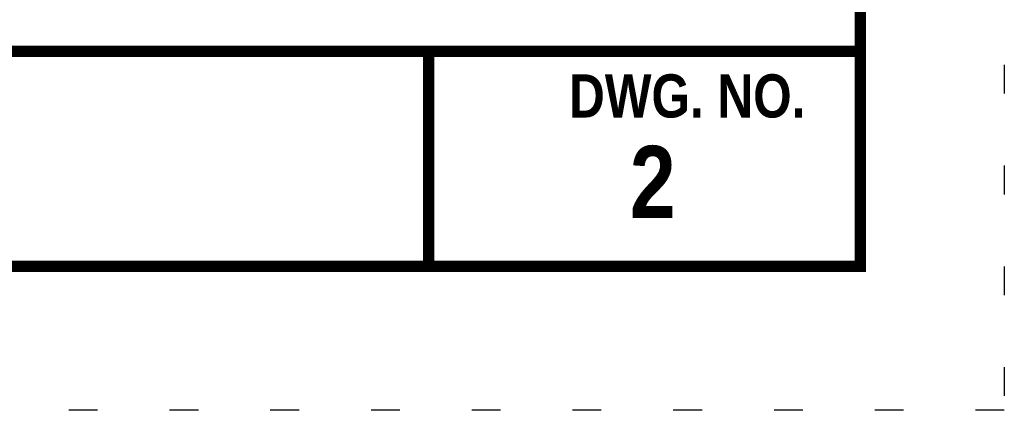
# Model space of a CAD drawing. Extents: x 0 to 8.5, y -11 to 0.
# Tile 2 of 144: x 5.1 to 8.5, y -11 to -9.6. Entities that reach past the tile are written whole.
import ezdxf
from ezdxf.enums import TextEntityAlignment as Align

# ---------------------------------------------------------------- set-up
doc = ezdxf.new("R2010")
doc.units = 0
doc.header["$MEASUREMENT"] = 0
doc.linetypes.add('DOT2', pattern=[0.125, 0, -0.125])
doc.layers.get('DEFPOINTS').update_dxf_attribs({"linetype": 'CONTINUOUS'})
doc.layers.add('BORDER', color=252, linetype='CONTINUOUS')
doc.layers.add('TEXT', color=7, linetype='CONTINUOUS')
doc.styles.add('TECHNICAL', font='techb___.ttf')

msp = doc.modelspace()

# ---------------------------------------------------------------- linework, layer by layer
at = {"layer": 'BORDER', "color": 7, "const_width": 0.04}
msp.add_lwpolyline([(0.5, -10.5), (0.5, -0.5), (8, -0.5), (8, -10.5)], close=True, dxfattribs=at)
for points in [[(0.5, -9.75328), (8, -9.75328)], [(6.50001, -9.75328), (6.50001, -10.5)]]:
    msp.add_lwpolyline(points, dxfattribs=at)
at = {"layer": 'DEFPOINTS', "color": 7, "linetype": 'DOT2', "ltscale": 2}
msp.add_lwpolyline([(0, -11), (0, 0), (8.5, 0), (8.5, -11)], close=True, dxfattribs=at)

# ---------------------------------------------------------------- texts
at = {"layer": 'TEXT', "color": 7, "style": 'TECHNICAL'}
for s, height, p in [('DWG. NO.', 0.15, (7.809, -9.9081)), ('2', 0.25, (7.35837, -10.2066))]:
    msp.add_text(s, height=height, dxfattribs=at).set_placement(p, align=Align.MIDDLE_RIGHT)

doc.saveas('drawing.dxf')
